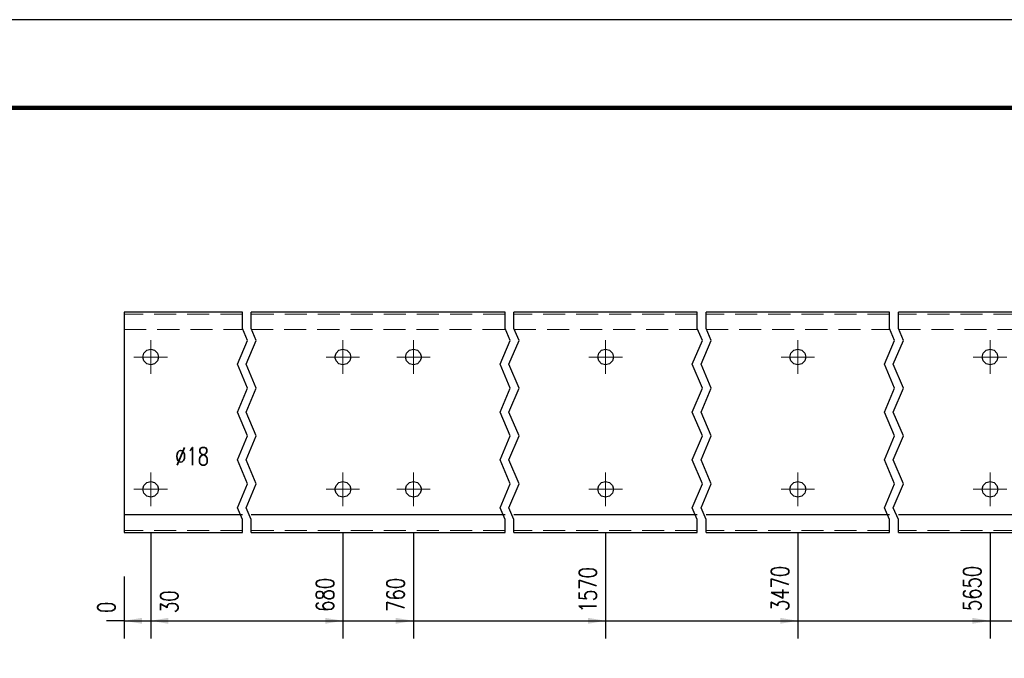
# Model space of a CAD drawing. Header units: millimetres. Extents: x -136 to 717, y 10101 to 10771.
# Tile 35 of 39: x 269 to 380, y 10623 to 10695. Entities that reach past the tile are written whole.
import ezdxf

# ---------------------------------------------------------------- set-up
doc = ezdxf.new("R2010")
doc.units = ezdxf.units.MM
doc.header["$LTSCALE"] = 10
doc.linetypes.add('HIDDEN', pattern=[0.375, 0.25, -0.125])
doc.linetypes.add('MITTE', pattern=[2, 1.25, -0.25, 0.25, -0.25])
doc.layers.get('Defpoints').update_dxf_attribs({"color": 1})
doc.layers.add('_FORMATKA', color=8, linetype='Continuous', plot=False)
for name, color, linetype, lineweight in [('_RAMKA', 7, 'Continuous', 35), ('PS_Bolt', 4, 'Continuous', 13), ('PS_DIM', 4, 'Continuous', 13), ('PS_Hidden', 2, 'HIDDEN', 9), ('PS_Mid', 5, 'MITTE', 15), ('PS_Shape', 161, 'Continuous', 30), ('PS_SOLID', 7, 'Continuous', 30)]:
    doc.layers.add(name, color=color, linetype=linetype, lineweight=lineweight)
doc.styles.add('simplex', font='simplex.shx', dxfattribs={"width": 0.75})
doc.dimstyles.new('1_10_GŁ_DS1-LS10', dxfattribs={"dimtxt": 2, "dimasz": 2, "dimexe": 2, "dimexo": 5, "dimgap": 1, "dimtad": 1, "dimjust": 4, "dimdec": 0, "dimlfac": 10, "dimtxsty": 'simplex', "dimblk1": 'NONE', "dimsah": 1, "dimcen": 2, "dimclrd": 256, "dimclre": 256, "dimclrt": 3, "dimadec": 1, "dimazin": 0, "dimtfac": 1, "dimtdec": 0, "dimtmove": 2, "dimatfit": 3, "dimfxl": 1, "dimarcsym": 0})

# ---------------------------------------------------------------- blocks, each defined once
blk = doc.blocks.new('*D175')
at = {"layer": 'Defpoints', "color": 0, "transparency": 16777216}
for p in [(280.36, 10636.77), (280.36, 10636.77), (280.36, 10626.77)]:
    blk.add_point(p, dxfattribs=at)
at = {"layer": 'PS_DIM', "lineweight": -2, "transparency": 16777216}
for p, q in [((280.36, 10631.77), (280.36, 10624.77)), ((280.36, 10631.77), (280.36, 10624.77)), ((280.36, 10626.77), (278.36, 10626.77)), ((280.36, 10626.77), (280.36, 10626.77)), ((282.36, 10626.77), (284.36, 10626.77))]:
    blk.add_line(p, q, dxfattribs=at)
at = {"layer": 'PS_DIM', "transparency": 16777216}
blk.add_solid([(282.36, 10627.1), (282.36, 10626.43), (280.36, 10626.77)], dxfattribs=at)
at = {"layer": 'PS_DIM', "color": 3, "transparency": 16777216, "insert": (278.34, 10628.29), "char_height": 2, "attachment_point": 5, "rotation": 90, "style": 'simplex'}
blk.add_mtext('0', dxfattribs=at)
blk = doc.blocks.new('_None')
blk = doc.blocks.new('*D176')
at = {"layer": 'Defpoints', "color": 0, "transparency": 16777216}
for p in [(283.36, 10641.67), (280.36, 10636.77), (283.36, 10626.77)]:
    blk.add_point(p, dxfattribs=at)
at = {"layer": 'PS_DIM', "lineweight": -2, "transparency": 16777216}
for p, q in [((283.36, 10636.67), (283.36, 10624.77)), ((280.36, 10631.77), (280.36, 10624.77)), ((280.36, 10626.77), (278.36, 10626.77)), ((280.36, 10626.77), (283.36, 10626.77)), ((285.36, 10626.77), (287.36, 10626.77))]:
    blk.add_line(p, q, dxfattribs=at)
at = {"layer": 'PS_DIM', "transparency": 16777216}
blk.add_solid([(285.36, 10627.1), (285.36, 10626.43), (283.36, 10626.77)], dxfattribs=at)
at = {"layer": 'PS_DIM', "color": 3, "transparency": 16777216, "insert": (285.47, 10628.93), "char_height": 2, "attachment_point": 5, "rotation": 90, "style": 'simplex'}
blk.add_mtext('30', dxfattribs=at)
blk = doc.blocks.new('*D177')
at = {"layer": 'Defpoints', "color": 0, "transparency": 16777216}
for p in [(305.16, 10641.67), (280.36, 10636.77), (305.16, 10626.77)]:
    blk.add_point(p, dxfattribs=at)
at = {"layer": 'PS_DIM', "lineweight": -2, "transparency": 16777216}
for p, q in [((305.16, 10636.67), (305.16, 10624.77)), ((280.36, 10631.77), (280.36, 10624.77)), ((280.36, 10626.77), (303.16, 10626.77))]:
    blk.add_line(p, q, dxfattribs=at)
at = {"layer": 'PS_DIM', "transparency": 16777216}
blk.add_solid([(303.16, 10627.1), (303.16, 10626.43), (305.16, 10626.77)], dxfattribs=at)
at = {"layer": 'PS_DIM', "color": 3, "transparency": 16777216, "insert": (303.14, 10629.71), "char_height": 2, "attachment_point": 5, "rotation": 90, "style": 'simplex'}
blk.add_mtext('680', dxfattribs=at)
blk = doc.blocks.new('*D178')
at = {"layer": 'Defpoints', "color": 0, "transparency": 16777216}
for p in [(313.16, 10641.67), (280.36, 10636.77), (313.16, 10626.77)]:
    blk.add_point(p, dxfattribs=at)
at = {"layer": 'PS_DIM', "lineweight": -2, "transparency": 16777216}
for p, q in [((313.16, 10636.67), (313.16, 10624.77)), ((280.36, 10631.77), (280.36, 10624.77)), ((280.36, 10626.77), (311.16, 10626.77))]:
    blk.add_line(p, q, dxfattribs=at)
at = {"layer": 'PS_DIM', "transparency": 16777216}
blk.add_solid([(311.16, 10627.1), (311.16, 10626.43), (313.16, 10626.77)], dxfattribs=at)
at = {"layer": 'PS_DIM', "color": 3, "transparency": 16777216, "insert": (311.14, 10629.71), "char_height": 2, "attachment_point": 5, "rotation": 90, "style": 'simplex'}
blk.add_mtext('760', dxfattribs=at)
blk = doc.blocks.new('*D179')
at = {"layer": 'Defpoints', "color": 0, "transparency": 16777216}
for p in [(334.96, 10641.67), (280.36, 10636.77), (334.96, 10626.77)]:
    blk.add_point(p, dxfattribs=at)
at = {"layer": 'PS_DIM', "lineweight": -2, "transparency": 16777216}
for p, q in [((334.96, 10636.67), (334.96, 10624.77)), ((280.36, 10631.77), (280.36, 10624.77)), ((280.36, 10626.77), (332.96, 10626.77))]:
    blk.add_line(p, q, dxfattribs=at)
at = {"layer": 'PS_DIM', "transparency": 16777216}
blk.add_solid([(332.96, 10627.1), (332.96, 10626.43), (334.96, 10626.77)], dxfattribs=at)
at = {"layer": 'PS_DIM', "color": 3, "transparency": 16777216, "insert": (332.94, 10630.29), "char_height": 2, "attachment_point": 5, "rotation": 90, "style": 'simplex'}
blk.add_mtext('1570', dxfattribs=at)
blk = doc.blocks.new('*D180')
at = {"layer": 'Defpoints', "color": 0, "transparency": 16777216}
for p in [(356.76, 10641.67), (280.36, 10636.77), (356.76, 10626.77)]:
    blk.add_point(p, dxfattribs=at)
at = {"layer": 'PS_DIM', "lineweight": -2, "transparency": 16777216}
for p, q in [((356.76, 10636.67), (356.76, 10624.77)), ((280.36, 10631.77), (280.36, 10624.77)), ((280.36, 10626.77), (354.76, 10626.77))]:
    blk.add_line(p, q, dxfattribs=at)
at = {"layer": 'PS_DIM', "transparency": 16777216}
blk.add_solid([(354.76, 10627.1), (354.76, 10626.43), (356.76, 10626.77)], dxfattribs=at)
at = {"layer": 'PS_DIM', "color": 3, "transparency": 16777216, "insert": (354.74, 10630.43), "char_height": 2, "attachment_point": 5, "rotation": 90, "style": 'simplex'}
blk.add_mtext('3470', dxfattribs=at)
blk = doc.blocks.new('*D181')
at = {"layer": 'Defpoints', "color": 0, "transparency": 16777216}
for p in [(378.56, 10641.67), (280.36, 10636.77), (378.56, 10626.77)]:
    blk.add_point(p, dxfattribs=at)
at = {"layer": 'PS_DIM', "lineweight": -2, "transparency": 16777216}
for p, q in [((378.56, 10636.67), (378.56, 10624.77)), ((280.36, 10631.77), (280.36, 10624.77)), ((280.36, 10626.77), (376.56, 10626.77))]:
    blk.add_line(p, q, dxfattribs=at)
at = {"layer": 'PS_DIM', "transparency": 16777216}
blk.add_solid([(376.56, 10627.1), (376.56, 10626.43), (378.56, 10626.77)], dxfattribs=at)
at = {"layer": 'PS_DIM', "color": 3, "transparency": 16777216, "insert": (376.54, 10630.43), "char_height": 2, "attachment_point": 5, "rotation": 90, "style": 'simplex'}
blk.add_mtext('5650', dxfattribs=at)
blk = doc.blocks.new('*D182')
at = {"layer": 'Defpoints', "color": 0, "transparency": 16777216}
for p in [(400.36, 10641.67), (280.36, 10636.77), (400.36, 10626.77)]:
    blk.add_point(p, dxfattribs=at)
at = {"layer": 'PS_DIM', "lineweight": -2, "transparency": 16777216}
for p, q in [((400.36, 10636.67), (400.36, 10624.77)), ((280.36, 10631.77), (280.36, 10624.77)), ((280.36, 10626.77), (398.36, 10626.77))]:
    blk.add_line(p, q, dxfattribs=at)
at = {"layer": 'PS_DIM', "transparency": 16777216}
blk.add_solid([(398.36, 10627.1), (398.36, 10626.43), (400.36, 10626.77)], dxfattribs=at)
at = {"layer": 'PS_DIM', "color": 3, "transparency": 16777216, "insert": (398.34, 10630.29), "char_height": 2, "attachment_point": 5, "rotation": 90, "style": 'simplex'}
blk.add_mtext('6180', dxfattribs=at)
blk = doc.blocks.new('*D183')
at = {"layer": 'Defpoints', "color": 0, "transparency": 16777216}
for p in [(408.36, 10641.67), (280.36, 10636.77), (408.36, 10626.77)]:
    blk.add_point(p, dxfattribs=at)
at = {"layer": 'PS_DIM', "lineweight": -2, "transparency": 16777216}
for p, q in [((408.36, 10636.67), (408.36, 10624.77)), ((280.36, 10631.77), (280.36, 10624.77)), ((280.36, 10626.77), (406.36, 10626.77))]:
    blk.add_line(p, q, dxfattribs=at)
at = {"layer": 'PS_DIM', "transparency": 16777216}
blk.add_solid([(406.36, 10627.1), (406.36, 10626.43), (408.36, 10626.77)], dxfattribs=at)
at = {"layer": 'PS_DIM', "color": 3, "transparency": 16777216, "insert": (406.34, 10630.43), "char_height": 2, "attachment_point": 5, "rotation": 90, "style": 'simplex'}
blk.add_mtext('6260', dxfattribs=at)
blk = doc.blocks.new('*D184')
at = {"layer": 'Defpoints', "color": 0, "transparency": 16777216}
for p in [(430.16, 10641.67), (280.36, 10636.77), (430.16, 10626.77)]:
    blk.add_point(p, dxfattribs=at)
at = {"layer": 'PS_DIM', "lineweight": -2, "transparency": 16777216}
for p, q in [((430.16, 10636.67), (430.16, 10624.77)), ((280.36, 10631.77), (280.36, 10624.77)), ((280.36, 10626.77), (428.16, 10626.77))]:
    blk.add_line(p, q, dxfattribs=at)
at = {"layer": 'PS_DIM', "transparency": 16777216}
blk.add_solid([(428.16, 10627.1), (428.16, 10626.43), (430.16, 10626.77)], dxfattribs=at)
at = {"layer": 'PS_DIM', "color": 3, "transparency": 16777216, "insert": (428.14, 10630.43), "char_height": 2, "attachment_point": 5, "rotation": 90, "style": 'simplex'}
blk.add_mtext('6790', dxfattribs=at)
blk = doc.blocks.new('*D185')
at = {"layer": 'Defpoints', "color": 0, "transparency": 16777216}
for p in [(280.36, 10636.77), (433.16, 10636.77), (433.16, 10626.77)]:
    blk.add_point(p, dxfattribs=at)
at = {"layer": 'PS_DIM', "lineweight": -2, "transparency": 16777216}
for p, q in [((280.36, 10631.77), (280.36, 10624.77)), ((433.16, 10631.77), (433.16, 10624.77)), ((280.36, 10626.77), (431.16, 10626.77))]:
    blk.add_line(p, q, dxfattribs=at)
at = {"layer": 'PS_DIM', "transparency": 16777216}
blk.add_solid([(431.16, 10627.1), (431.16, 10626.43), (433.16, 10626.77)], dxfattribs=at)
at = {"layer": 'PS_DIM', "color": 3, "transparency": 16777216, "insert": (431.46, 10630.52), "char_height": 2, "attachment_point": 5, "rotation": 90, "style": 'simplex'}
blk.add_mtext('6820', dxfattribs=at)
blk = doc.blocks.new('*U334')
at = {"layer": '_FORMATKA', "lineweight": -3}
blk.add_lwpolyline([(-841, 0), (0, 0), (0, 594), (-841, 594)], close=True, dxfattribs=at)
at = {"layer": '_RAMKA', "lineweight": -3, "const_width": 0.5}
blk.add_lwpolyline([(-811, 10), (-10, 10), (-10, 584), (-811, 584)], close=True, dxfattribs=at)
blk = doc.blocks.new('*X504')
at = {"color": 3, "linetype": 'Continuous'}
blk.add_line((283.36, 10641.67), (283.36, 10641.67), dxfattribs=at)
blk.add_line((283.36, 10641.67), (283.36, 10641.67), dxfattribs=at)
blk.add_line((283.36, 10641.67), (283.36, 10641.67), dxfattribs=at)
blk.add_line((283.36, 10641.67), (283.36, 10641.67), dxfattribs=at)
blk.add_line((283.36, 10641.67), (283.36, 10641.67), dxfattribs=at)
blk = doc.blocks.new('*X505')
at = {"color": 3, "linetype": 'Continuous'}
blk.add_line((378.56, 10641.67), (378.56, 10641.67), dxfattribs=at)
blk.add_line((378.56, 10641.67), (378.56, 10641.67), dxfattribs=at)
blk.add_line((378.56, 10641.67), (378.56, 10641.67), dxfattribs=at)
blk.add_line((378.56, 10641.67), (378.56, 10641.67), dxfattribs=at)
blk.add_line((378.56, 10641.67), (378.56, 10641.67), dxfattribs=at)
blk = doc.blocks.new('*X506')
at = {"color": 3, "linetype": 'Continuous'}
blk.add_line((378.56, 10656.67), (378.56, 10656.67), dxfattribs=at)
blk.add_line((378.56, 10656.67), (378.56, 10656.67), dxfattribs=at)
blk.add_line((378.56, 10656.67), (378.56, 10656.67), dxfattribs=at)
blk.add_line((378.56, 10656.67), (378.56, 10656.67), dxfattribs=at)
blk.add_line((378.56, 10656.67), (378.56, 10656.67), dxfattribs=at)
blk = doc.blocks.new('*X507')
at = {"color": 3, "linetype": 'Continuous'}
blk.add_line((334.96, 10641.67), (334.96, 10641.67), dxfattribs=at)
blk.add_line((334.96, 10641.67), (334.96, 10641.67), dxfattribs=at)
blk.add_line((334.96, 10641.67), (334.96, 10641.67), dxfattribs=at)
blk.add_line((334.96, 10641.67), (334.96, 10641.67), dxfattribs=at)
blk.add_line((334.96, 10641.67), (334.96, 10641.67), dxfattribs=at)
blk = doc.blocks.new('*X508')
at = {"color": 3, "linetype": 'Continuous'}
blk.add_line((334.96, 10656.67), (334.96, 10656.67), dxfattribs=at)
blk.add_line((334.96, 10656.67), (334.96, 10656.67), dxfattribs=at)
blk.add_line((334.96, 10656.67), (334.96, 10656.67), dxfattribs=at)
blk.add_line((334.96, 10656.67), (334.96, 10656.67), dxfattribs=at)
blk.add_line((334.96, 10656.67), (334.96, 10656.67), dxfattribs=at)
blk = doc.blocks.new('*X510')
at = {"color": 1}
for p, q in [((293.76, 10659.91), (293.76, 10661.77)), ((294.76, 10659.91), (294.76, 10661.77)), ((323.56, 10659.91), (323.56, 10661.77)), ((324.56, 10659.91), (324.56, 10661.77)), ((345.36, 10659.91), (345.36, 10661.77)), ((346.36, 10659.91), (346.36, 10661.77)), ((367.16, 10659.91), (367.16, 10661.77)), ((368.16, 10659.91), (368.16, 10661.77)), ((294.34, 10658.55), (293.76, 10659.91)), ((295.34, 10658.55), (294.76, 10659.91)), ((324.14, 10658.55), (323.56, 10659.91)), ((325.14, 10658.55), (324.56, 10659.91)), ((345.94, 10658.55), (345.36, 10659.91)), ((346.94, 10658.55), (346.36, 10659.91)), ((367.74, 10658.55), (367.16, 10659.91)), ((368.74, 10658.55), (368.16, 10659.91)), ((293.19, 10655.85), (294.34, 10658.55)), ((294.19, 10655.85), (295.34, 10658.55)), ((322.99, 10655.85), (324.14, 10658.55)), ((323.99, 10655.85), (325.14, 10658.55)), ((344.79, 10655.85), (345.94, 10658.55)), ((345.79, 10655.85), (346.94, 10658.55)), ((366.59, 10655.85), (367.74, 10658.55)), ((367.59, 10655.85), (368.74, 10658.55)), ((294.34, 10653.14), (293.19, 10655.85)), ((295.34, 10653.14), (294.19, 10655.85)), ((324.14, 10653.14), (322.99, 10655.85)), ((325.14, 10653.14), (323.99, 10655.85)), ((345.94, 10653.14), (344.79, 10655.85)), ((346.94, 10653.14), (345.79, 10655.85)), ((367.74, 10653.14), (366.59, 10655.85)), ((368.74, 10653.14), (367.59, 10655.85)), ((293.19, 10650.43), (294.34, 10653.14)), ((294.19, 10650.43), (295.34, 10653.14)), ((322.99, 10650.43), (324.14, 10653.14)), ((323.99, 10650.43), (325.14, 10653.14)), ((344.79, 10650.43), (345.94, 10653.14)), ((345.79, 10650.43), (346.94, 10653.14)), ((366.59, 10650.43), (367.74, 10653.14)), ((367.59, 10650.43), (368.74, 10653.14)), ((294.34, 10647.72), (293.19, 10650.43)), ((295.34, 10647.72), (294.19, 10650.43)), ((324.14, 10647.72), (322.99, 10650.43)), ((325.14, 10647.72), (323.99, 10650.43)), ((345.94, 10647.72), (344.79, 10650.43)), ((346.94, 10647.72), (345.79, 10650.43)), ((367.74, 10647.72), (366.59, 10650.43)), ((368.74, 10647.72), (367.59, 10650.43)), ((293.19, 10645.01), (294.34, 10647.72)), ((294.19, 10645.01), (295.34, 10647.72)), ((322.99, 10645.01), (324.14, 10647.72)), ((323.99, 10645.01), (325.14, 10647.72)), ((344.79, 10645.01), (345.94, 10647.72)), ((345.79, 10645.01), (346.94, 10647.72)), ((366.59, 10645.01), (367.74, 10647.72)), ((367.59, 10645.01), (368.74, 10647.72)), ((294.34, 10642.3), (293.19, 10645.01)), ((295.34, 10642.3), (294.19, 10645.01)), ((324.14, 10642.3), (322.99, 10645.01)), ((325.14, 10642.3), (323.99, 10645.01)), ((345.94, 10642.3), (344.79, 10645.01)), ((346.94, 10642.3), (345.79, 10645.01)), ((367.74, 10642.3), (366.59, 10645.01)), ((368.74, 10642.3), (367.59, 10645.01)), ((293.19, 10639.59), (294.34, 10642.3)), ((294.19, 10639.59), (295.34, 10642.3)), ((322.99, 10639.59), (324.14, 10642.3)), ((323.99, 10639.59), (325.14, 10642.3)), ((344.79, 10639.59), (345.94, 10642.3)), ((345.79, 10639.59), (346.94, 10642.3)), ((366.59, 10639.59), (367.74, 10642.3)), ((367.59, 10639.59), (368.74, 10642.3)), ((293.76, 10638.24), (293.19, 10639.59)), ((294.76, 10638.24), (294.19, 10639.59)), ((323.56, 10638.24), (322.99, 10639.59)), ((324.56, 10638.24), (323.99, 10639.59)), ((345.36, 10638.24), (344.79, 10639.59)), ((346.36, 10638.24), (345.79, 10639.59)), ((367.16, 10638.24), (366.59, 10639.59)), ((368.16, 10638.24), (367.59, 10639.59)), ((293.76, 10636.77), (293.76, 10638.24)), ((294.76, 10636.77), (294.76, 10638.24)), ((323.56, 10636.77), (323.56, 10638.24)), ((324.56, 10636.77), (324.56, 10638.24)), ((345.36, 10636.77), (345.36, 10638.24)), ((346.36, 10636.77), (346.36, 10638.24)), ((367.16, 10636.77), (367.16, 10638.24)), ((368.16, 10636.77), (368.16, 10638.24))]:
    blk.add_line(p, q, dxfattribs=at)
at = {"layer": 'PS_Hidden', "color": 2, "linetype": 'HIDDEN'}
for p, q in [((293.76, 10661.52), (280.36, 10661.52)), ((323.56, 10661.52), (294.76, 10661.52)), ((345.36, 10661.52), (324.56, 10661.52)), ((367.16, 10661.52), (346.36, 10661.52)), ((388.96, 10661.52), (368.16, 10661.52)), ((280.36, 10659.77), (293.76, 10659.77)), ((294.76, 10659.77), (323.56, 10659.77)), ((324.56, 10659.77), (345.36, 10659.77)), ((346.36, 10659.77), (367.16, 10659.77)), ((368.16, 10659.77), (388.96, 10659.77)), ((293.76, 10637.02), (280.36, 10637.02)), ((323.56, 10637.02), (294.76, 10637.02)), ((345.36, 10637.02), (324.56, 10637.02)), ((367.16, 10637.02), (346.36, 10637.02)), ((388.96, 10637.02), (368.16, 10637.02))]:
    blk.add_line(p, q, dxfattribs=at)
at = {"layer": 'PS_Mid', "color": 5, "linetype": 'MITTE'}
for p, q in [((283.36, 10658.57), (283.36, 10654.77)), ((305.16, 10658.57), (305.16, 10654.77)), ((313.16, 10658.57), (313.16, 10654.77)), ((334.96, 10658.57), (334.96, 10654.77)), ((356.76, 10658.57), (356.76, 10654.77)), ((378.56, 10658.57), (378.56, 10654.77)), ((285.26, 10656.67), (281.46, 10656.67)), ((307.06, 10656.67), (303.26, 10656.67)), ((315.06, 10656.67), (311.26, 10656.67)), ((336.86, 10656.67), (333.06, 10656.67)), ((358.66, 10656.67), (354.86, 10656.67)), ((380.46, 10656.67), (376.66, 10656.67)), ((283.36, 10643.57), (283.36, 10639.77)), ((305.16, 10643.57), (305.16, 10639.77)), ((313.16, 10643.57), (313.16, 10639.77)), ((334.96, 10643.57), (334.96, 10639.77)), ((356.76, 10643.57), (356.76, 10639.77)), ((378.56, 10643.57), (378.56, 10639.77)), ((285.26, 10641.67), (281.46, 10641.67)), ((307.06, 10641.67), (303.26, 10641.67)), ((315.06, 10641.67), (311.26, 10641.67)), ((336.86, 10641.67), (333.06, 10641.67)), ((358.66, 10641.67), (354.86, 10641.67)), ((380.46, 10641.67), (376.66, 10641.67))]:
    blk.add_line(p, q, dxfattribs=at)
at = {"layer": 'PS_SOLID', "color": 7, "linetype": 'Continuous'}
for p, q in [((283.36, 10661.77), (280.36, 10661.77)), ((280.36, 10661.77), (280.36, 10638.77)), ((293.76, 10661.77), (283.36, 10661.77)), ((305.16, 10661.77), (294.76, 10661.77)), ((313.16, 10661.77), (305.16, 10661.77)), ((323.56, 10661.77), (313.16, 10661.77)), ((334.96, 10661.77), (324.56, 10661.77)), ((345.36, 10661.77), (334.96, 10661.77)), ((356.76, 10661.77), (346.36, 10661.77)), ((367.16, 10661.77), (356.76, 10661.77)), ((378.56, 10661.77), (368.16, 10661.77)), ((388.96, 10661.77), (378.56, 10661.77)), ((282.58, 10657.12), (282.91, 10657.45)), ((282.91, 10657.45), (283.36, 10657.57)), ((283.36, 10657.57), (283.81, 10657.45)), ((283.81, 10657.45), (284.14, 10657.12)), ((304.38, 10657.12), (304.71, 10657.45)), ((304.71, 10657.45), (305.16, 10657.57)), ((305.16, 10657.57), (305.61, 10657.45)), ((305.61, 10657.45), (305.94, 10657.12)), ((312.38, 10657.12), (312.71, 10657.45)), ((312.71, 10657.45), (313.16, 10657.57)), ((313.16, 10657.57), (313.61, 10657.45)), ((313.61, 10657.45), (313.94, 10657.12)), ((334.18, 10657.12), (334.51, 10657.45)), ((334.51, 10657.45), (334.96, 10657.57)), ((334.96, 10657.57), (335.41, 10657.45)), ((335.41, 10657.45), (335.74, 10657.12)), ((355.98, 10657.12), (356.31, 10657.45)), ((356.31, 10657.45), (356.76, 10657.57)), ((356.76, 10657.57), (357.21, 10657.45)), ((357.21, 10657.45), (357.54, 10657.12)), ((377.78, 10657.12), (378.11, 10657.45)), ((378.11, 10657.45), (378.56, 10657.57)), ((378.56, 10657.57), (379.01, 10657.45)), ((379.01, 10657.45), (379.34, 10657.12)), ((282.46, 10656.67), (282.58, 10657.12)), ((282.58, 10656.22), (282.46, 10656.67)), ((282.91, 10655.89), (282.58, 10656.22)), ((284.14, 10656.22), (283.81, 10655.89)), ((284.14, 10657.12), (284.26, 10656.67)), ((284.26, 10656.67), (284.14, 10656.22)), ((304.26, 10656.67), (304.38, 10657.12)), ((304.38, 10656.22), (304.26, 10656.67)), ((304.71, 10655.89), (304.38, 10656.22)), ((305.94, 10656.22), (305.61, 10655.89)), ((305.94, 10657.12), (306.06, 10656.67)), ((306.06, 10656.67), (305.94, 10656.22)), ((312.26, 10656.67), (312.38, 10657.12)), ((312.38, 10656.22), (312.26, 10656.67)), ((312.71, 10655.89), (312.38, 10656.22)), ((313.94, 10656.22), (313.61, 10655.89)), ((313.94, 10657.12), (314.06, 10656.67)), ((314.06, 10656.67), (313.94, 10656.22)), ((334.06, 10656.67), (334.18, 10657.12)), ((334.18, 10656.22), (334.06, 10656.67)), ((334.51, 10655.89), (334.18, 10656.22)), ((335.74, 10656.22), (335.41, 10655.89)), ((335.74, 10657.12), (335.86, 10656.67)), ((335.86, 10656.67), (335.74, 10656.22)), ((355.86, 10656.67), (355.98, 10657.12)), ((355.98, 10656.22), (355.86, 10656.67)), ((356.31, 10655.89), (355.98, 10656.22)), ((357.54, 10656.22), (357.21, 10655.89)), ((357.54, 10657.12), (357.66, 10656.67)), ((357.66, 10656.67), (357.54, 10656.22)), ((377.66, 10656.67), (377.78, 10657.12)), ((377.78, 10656.22), (377.66, 10656.67)), ((378.11, 10655.89), (377.78, 10656.22)), ((379.34, 10656.22), (379.01, 10655.89)), ((379.34, 10657.12), (379.46, 10656.67)), ((379.46, 10656.67), (379.34, 10656.22)), ((283.36, 10655.77), (282.91, 10655.89)), ((283.81, 10655.89), (283.36, 10655.77)), ((305.16, 10655.77), (304.71, 10655.89)), ((305.61, 10655.89), (305.16, 10655.77)), ((313.16, 10655.77), (312.71, 10655.89)), ((313.61, 10655.89), (313.16, 10655.77)), ((334.96, 10655.77), (334.51, 10655.89)), ((335.41, 10655.89), (334.96, 10655.77)), ((356.76, 10655.77), (356.31, 10655.89)), ((357.21, 10655.89), (356.76, 10655.77)), ((378.56, 10655.77), (378.11, 10655.89)), ((379.01, 10655.89), (378.56, 10655.77)), ((282.46, 10641.67), (282.58, 10642.12)), ((282.58, 10641.22), (282.46, 10641.67)), ((282.58, 10642.12), (282.91, 10642.45)), ((282.91, 10642.45), (283.36, 10642.57)), ((283.36, 10642.57), (283.81, 10642.45)), ((283.81, 10642.45), (284.14, 10642.12)), ((284.14, 10642.12), (284.26, 10641.67)), ((284.26, 10641.67), (284.14, 10641.22)), ((304.26, 10641.67), (304.38, 10642.12)), ((304.38, 10641.22), (304.26, 10641.67)), ((304.38, 10642.12), (304.71, 10642.45)), ((304.71, 10642.45), (305.16, 10642.57)), ((305.16, 10642.57), (305.61, 10642.45)), ((305.61, 10642.45), (305.94, 10642.12)), ((305.94, 10642.12), (306.06, 10641.67)), ((306.06, 10641.67), (305.94, 10641.22)), ((312.26, 10641.67), (312.38, 10642.12)), ((312.38, 10641.22), (312.26, 10641.67)), ((312.38, 10642.12), (312.71, 10642.45)), ((312.71, 10642.45), (313.16, 10642.57)), ((313.16, 10642.57), (313.61, 10642.45)), ((313.61, 10642.45), (313.94, 10642.12)), ((313.94, 10642.12), (314.06, 10641.67)), ((314.06, 10641.67), (313.94, 10641.22)), ((334.06, 10641.67), (334.18, 10642.12)), ((334.18, 10641.22), (334.06, 10641.67)), ((334.18, 10642.12), (334.51, 10642.45)), ((334.51, 10642.45), (334.96, 10642.57)), ((334.96, 10642.57), (335.41, 10642.45)), ((335.41, 10642.45), (335.74, 10642.12)), ((335.74, 10642.12), (335.86, 10641.67)), ((335.86, 10641.67), (335.74, 10641.22)), ((355.86, 10641.67), (355.98, 10642.12)), ((355.98, 10641.22), (355.86, 10641.67)), ((355.98, 10642.12), (356.31, 10642.45)), ((356.31, 10642.45), (356.76, 10642.57)), ((356.76, 10642.57), (357.21, 10642.45)), ((357.21, 10642.45), (357.54, 10642.12)), ((357.54, 10642.12), (357.66, 10641.67)), ((357.66, 10641.67), (357.54, 10641.22)), ((377.66, 10641.67), (377.78, 10642.12)), ((377.78, 10641.22), (377.66, 10641.67)), ((377.78, 10642.12), (378.11, 10642.45)), ((378.11, 10642.45), (378.56, 10642.57)), ((378.56, 10642.57), (379.01, 10642.45)), ((379.01, 10642.45), (379.34, 10642.12)), ((379.34, 10642.12), (379.46, 10641.67)), ((379.46, 10641.67), (379.34, 10641.22)), ((282.91, 10640.89), (282.58, 10641.22)), ((283.36, 10640.77), (282.91, 10640.89)), ((283.81, 10640.89), (283.36, 10640.77)), ((284.14, 10641.22), (283.81, 10640.89)), ((304.71, 10640.89), (304.38, 10641.22)), ((305.16, 10640.77), (304.71, 10640.89)), ((305.61, 10640.89), (305.16, 10640.77)), ((305.94, 10641.22), (305.61, 10640.89)), ((312.71, 10640.89), (312.38, 10641.22)), ((313.16, 10640.77), (312.71, 10640.89)), ((313.61, 10640.89), (313.16, 10640.77)), ((313.94, 10641.22), (313.61, 10640.89)), ((334.51, 10640.89), (334.18, 10641.22)), ((334.96, 10640.77), (334.51, 10640.89)), ((335.41, 10640.89), (334.96, 10640.77)), ((335.74, 10641.22), (335.41, 10640.89)), ((356.31, 10640.89), (355.98, 10641.22)), ((356.76, 10640.77), (356.31, 10640.89)), ((357.21, 10640.89), (356.76, 10640.77)), ((357.54, 10641.22), (357.21, 10640.89)), ((378.11, 10640.89), (377.78, 10641.22)), ((378.56, 10640.77), (378.11, 10640.89)), ((379.01, 10640.89), (378.56, 10640.77)), ((379.34, 10641.22), (379.01, 10640.89)), ((293.76, 10638.77), (280.36, 10638.77)), ((280.36, 10638.77), (280.36, 10636.77)), ((323.56, 10638.77), (294.76, 10638.77)), ((345.36, 10638.77), (324.56, 10638.77)), ((367.16, 10638.77), (346.36, 10638.77)), ((388.96, 10638.77), (368.16, 10638.77)), ((280.36, 10636.77), (293.76, 10636.77)), ((294.76, 10636.77), (323.56, 10636.77)), ((324.56, 10636.77), (345.36, 10636.77)), ((346.36, 10636.77), (367.16, 10636.77)), ((368.16, 10636.77), (388.96, 10636.77))]:
    blk.add_line(p, q, dxfattribs=at)
blk = doc.blocks.new('*X511')
at = {"color": 3, "linetype": 'Continuous'}
blk.add_line((283.36, 10656.67), (283.36, 10656.67), dxfattribs=at)
blk.add_line((283.36, 10656.67), (283.36, 10656.67), dxfattribs=at)
blk.add_line((283.36, 10656.67), (283.36, 10656.67), dxfattribs=at)
blk.add_line((283.36, 10656.67), (283.36, 10656.67), dxfattribs=at)
blk.add_line((283.36, 10656.67), (283.36, 10656.67), dxfattribs=at)

msp = doc.modelspace()

# ---------------------------------------------------------------- block references
at = {"layer": 'PS_Bolt', "color": 3}
for name in ['*X511', '*X508', '*X506', '*X504', '*X507', '*X505']:
    msp.add_blockref(name, (0, 0), dxfattribs=at)
at = {"layer": 'PS_DIM'}
msp.add_blockref('*U334', (711.45, 10100.91), dxfattribs=at)
at = {"layer": 'PS_Shape', "color": 2}
msp.add_blockref('*X510', (0, 0), dxfattribs=at)

# ---------------------------------------------------------------- texts
at = {"layer": 'PS_DIM', "insert": (286.12, 10644.42), "char_height": 2, "attachment_point": 7, "style": 'simplex'}
msp.add_mtext('\\A1;%%c18', dxfattribs=at)

# ---------------------------------------------------------------- dimensions: what is measured, and where the dimension line sits
at = {"layer": 'PS_DIM'}
for base, p1, p2, picture, middle in [((283.36, 10626.77), (280.36, 10636.77), (283.36, 10641.67), '*D176', (285.47, 10628.93)), ((280.3644, 10626.7661), (280.3643, 10636.7661), (280.3644, 10636.7661), '*D175', (278.3444, 10628.2861))]:
    dim = msp.add_linear_dim(base=base, p1=p1, p2=p2, dimstyle='1_10_GŁ_DS1-LS10', dxfattribs=at)
    dim.commit()
    dim.dimension.update_dxf_attribs({"geometry": picture, "text_midpoint": middle, "dimtype": 128, "text_rotation": 90})
for base, p2, text, picture, middle in [((305.16, 10626.77), (305.16, 10641.67), '680', '*D177', (303.14, 10629.71)), ((313.16, 10626.77), (313.16, 10641.67), '760', '*D178', (311.14, 10629.71)), ((334.96, 10626.77), (334.96, 10641.67), '1570', '*D179', (332.94, 10630.29)), ((356.76, 10626.77), (356.76, 10641.67), '3470', '*D180', (354.74, 10630.43)), ((378.56, 10626.77), (378.56, 10641.67), '5650', '*D181', (376.54, 10630.43)), ((400.36, 10626.77), (400.36, 10641.67), '6180', '*D182', (398.34, 10630.29)), ((408.36, 10626.77), (408.36, 10641.67), '6260', '*D183', (406.34, 10630.43)), ((430.16, 10626.77), (430.16, 10641.67), '6790', '*D184', (428.14, 10630.43)), ((433.16, 10626.77), (433.16, 10636.77), '6820', '*D185', (431.46, 10630.52))]:
    dim = msp.add_linear_dim(base=base, p1=(280.36, 10636.77), p2=p2, text=text, dimstyle='1_10_GŁ_DS1-LS10', dxfattribs=at)
    dim.commit()
    dim.dimension.update_dxf_attribs({"geometry": picture, "text_midpoint": middle, "dimtype": 128, "text_rotation": 90})

doc.saveas('drawing.dxf')
